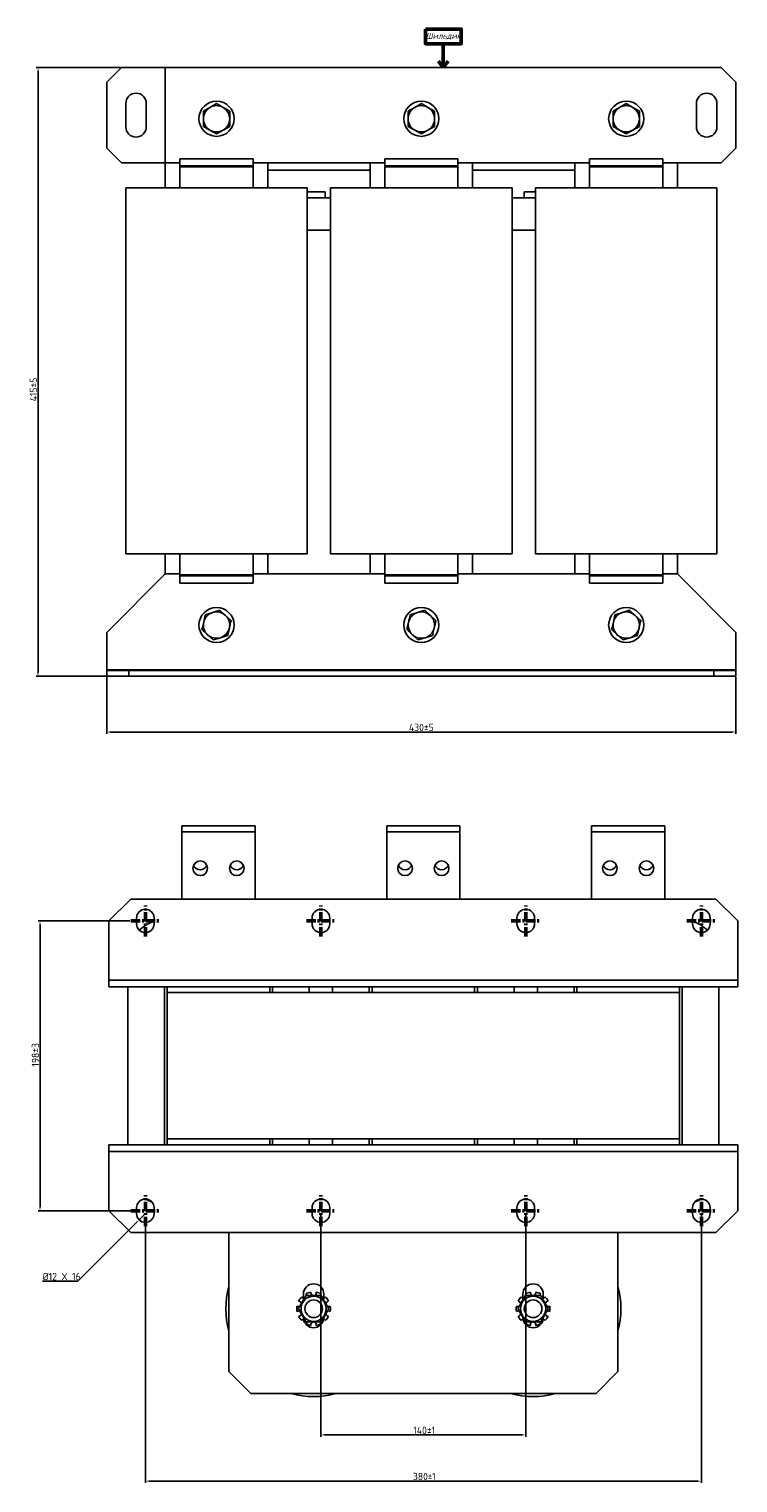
# Model space of a CAD drawing. Header units: millimetres. Extents: x -457 to 673, y -166 to 827.
# Tile 1 of 2: x -457 to 27, y -166 to 827. Entities that reach past the tile are written whole.
import ezdxf

# ---------------------------------------------------------------- set-up
doc = ezdxf.new("R2010")
doc.units = ezdxf.units.MM
doc.linetypes.add('CENTER', pattern=[10.16, 6.35, -1.27, 1.27, -1.27])
doc.layers.get('0').update_dxf_attribs({"lineweight": 50})
doc.styles.add('GOST-2.304_Type-B', font='GOST Common.ttf')
doc.styles.add('GOST-2.304_Type-B_italic', font='GOST Common Italic.ttf')
doc.dimstyles.new('ISO-25', dxfattribs={"dimtxt": 5, "dimasz": 2.5, "dimexe": 1.25, "dimexo": 0.625, "dimtad": 1, "dimtoh": 1, "dimdec": 0, "dimtxsty": 'GOST-2.304_Type-B', "dimcen": 2.5, "dimadec": 0, "dimazin": 0, "dimtfac": 1, "dimtdec": 0, "dimtmove": 0, "dimatfit": 3, "dimfxl": 1, "dimarcsym": 0})

# ---------------------------------------------------------------- blocks, each defined once
blk = doc.blocks.new('*D61')
at = {"color": 0, "linetype": 'Continuous', "lineweight": -2, "transparency": 16777216}
for p, q in [((-394.79, 800.75), (-452.42, 800.75)), ((-451.17, 798.25), (-451.17, 387.25)), ((-389.79, 384.75), (-452.42, 384.75))]:
    blk.add_line(p, q, dxfattribs=at)
at = {"color": 0, "linetype": 'Continuous', "transparency": 16777216}
for points in [[(-451.59, 798.25), (-450.75, 798.25), (-451.17, 800.75)], [(-451.59, 387.25), (-450.75, 387.25), (-451.17, 384.75)]]:
    blk.add_solid(points, dxfattribs=at)
at = {"layer": 'Defpoints', "color": 0, "linetype": 'Continuous', "transparency": 16777216}
for p in [(-394.17, 800.75), (-451.17, 384.75), (-389.17, 384.75)]:
    blk.add_point(p, dxfattribs=at)
at = {"color": 0, "linetype": 'Continuous', "lineweight": 18, "transparency": 16777216, "insert": (-456.79, 580.75), "char_height": 5, "attachment_point": 2, "rotation": 90, "style": 'GOST-2.304_Type-B'}
blk.add_mtext('415%%P5', dxfattribs=at)
blk = doc.blocks.new('*D62')
at = {"color": 0, "linetype": 'Continuous', "lineweight": -2, "transparency": 16777216}
for p, q in [((-404.17, 386.13), (-404.17, 345.43)), ((25.83, 384.13), (25.83, 345.43)), ((-401.67, 346.68), (23.33, 346.68))]:
    blk.add_line(p, q, dxfattribs=at)
at = {"color": 0, "linetype": 'Continuous', "transparency": 16777216}
for points in [[(-401.67, 347.1), (-401.67, 346.27), (-404.17, 346.68)], [(23.33, 347.1), (23.33, 346.27), (25.83, 346.68)]]:
    blk.add_solid(points, dxfattribs=at)
at = {"layer": 'Defpoints', "color": 0, "linetype": 'Continuous', "transparency": 16777216}
for p in [(-404.17, 386.75), (25.83, 384.75), (25.83, 346.68)]:
    blk.add_point(p, dxfattribs=at)
at = {"color": 0, "linetype": 'Continuous', "lineweight": 18, "transparency": 16777216, "insert": (-189.17, 349.81), "char_height": 5, "attachment_point": 5, "style": 'GOST-2.304_Type-B'}
blk.add_mtext('430%%P5', dxfattribs=at)
blk = doc.blocks.new('*D60')
at = {"color": 0, "linetype": 'Continuous', "lineweight": -2, "transparency": 16777216}
for p, q in [((-388.34, 217.55), (-451.06, 217.55)), ((-449.81, 22.05), (-449.81, 215.05)), ((-386.94, 19.55), (-451.06, 19.55))]:
    blk.add_line(p, q, dxfattribs=at)
at = {"color": 0, "linetype": 'Continuous', "transparency": 16777216}
for points in [[(-450.23, 215.05), (-449.4, 215.05), (-449.81, 217.55)], [(-450.23, 22.05), (-449.4, 22.05), (-449.81, 19.55)]]:
    blk.add_solid(points, dxfattribs=at)
at = {"layer": 'Defpoints', "color": 0, "linetype": 'Continuous', "transparency": 16777216}
for p in [(-449.81, 217.55), (-387.71, 217.55), (-386.31, 19.55)]:
    blk.add_point(p, dxfattribs=at)
at = {"color": 0, "linetype": 'Continuous', "lineweight": 18, "transparency": 16777216, "insert": (-455.44, 126.05), "char_height": 5, "attachment_point": 2, "rotation": 90, "style": 'GOST-2.304_Type-B'}
blk.add_mtext('198%%P3', dxfattribs=at)
blk = doc.blocks.new('*D58')
at = {"color": 0, "linetype": 'Continuous', "lineweight": -2, "transparency": 16777216}
for p, q in [((-257.81, 16.93), (-257.81, -134.93)), ((-117.81, 16.93), (-117.81, -134.93)), ((-255.31, -133.68), (-120.31, -133.68))]:
    blk.add_line(p, q, dxfattribs=at)
at = {"color": 0, "linetype": 'Continuous', "transparency": 16777216}
for points in [[(-255.31, -133.27), (-255.31, -134.1), (-257.81, -133.68)], [(-120.31, -133.27), (-120.31, -134.1), (-117.81, -133.68)]]:
    blk.add_solid(points, dxfattribs=at)
at = {"layer": 'Defpoints', "color": 0, "linetype": 'Continuous', "transparency": 16777216}
for p in [(-257.81, 17.55), (-117.81, 17.55), (-117.81, -133.68)]:
    blk.add_point(p, dxfattribs=at)
at = {"color": 0, "linetype": 'Continuous', "lineweight": 18, "transparency": 16777216, "insert": (-187.25, -128.06), "char_height": 5, "attachment_point": 2, "style": 'GOST-2.304_Type-B'}
blk.add_mtext('140%%P1', dxfattribs=at)
blk = doc.blocks.new('*D57')
at = {"color": 0, "linetype": 'Continuous', "lineweight": -2, "transparency": 16777216}
for p, q in [((-377.81, 10.43), (-377.81, -166.49)), ((2.19, 16.93), (2.19, -166.49)), ((-375.31, -165.24), (-0.31, -165.24))]:
    blk.add_line(p, q, dxfattribs=at)
at = {"color": 0, "linetype": 'Continuous', "transparency": 16777216}
for points in [[(-375.31, -164.82), (-375.31, -165.66), (-377.81, -165.24)], [(-0.31, -164.82), (-0.31, -165.66), (2.19, -165.24)]]:
    blk.add_solid(points, dxfattribs=at)
at = {"layer": 'Defpoints', "color": 0, "linetype": 'Continuous', "transparency": 16777216}
for p in [(-377.81, 11.05), (2.19, 17.55), (2.19, -165.24)]:
    blk.add_point(p, dxfattribs=at)
at = {"color": 0, "linetype": 'Continuous', "lineweight": 18, "transparency": 16777216, "insert": (-187.25, -159.61), "char_height": 5, "attachment_point": 2, "style": 'GOST-2.304_Type-B'}
blk.add_mtext('380{\\W0.913;%%P1}', dxfattribs=at)
blk = doc.blocks.new('*D59')
at = {"color": 0, "linetype": 'Continuous', "lineweight": -2, "transparency": 16777216}
for p, q in [((-423.95, -28.58), (-383.83, 11.54)), ((-377.81, 17.55), (-382.06, 13.31)), ((-448, -28.58), (-423.95, -28.58))]:
    blk.add_line(p, q, dxfattribs=at)
at = {"color": 0, "linetype": 'Continuous', "transparency": 16777216}
blk.add_solid([(-384.12, 11.84), (-383.53, 11.25), (-382.06, 13.31)], dxfattribs=at)
at = {"layer": 'Defpoints', "color": 0, "linetype": 'Continuous', "transparency": 16777216}
for p in [(-382.06, 13.31), (-377.81, 17.55)]:
    blk.add_point(p, dxfattribs=at)
at = {"color": 0, "linetype": 'Continuous', "lineweight": 18, "transparency": 16777216, "insert": (-448, -22.95), "char_height": 5, "attachment_point": 1, "style": 'GOST-2.304_Type-B'}
blk.add_mtext('%%C12 X 16', dxfattribs=at)
blk = doc.blocks.new('Шильдик_2')
for p, q in [((0, 16.33), (0, 0)), ((0, 0), (-3.2, 4.27)), ((0, 0), (3.39, 4.27))]:
    blk.add_line(p, q)
blk.add_lwpolyline([(-12.21, 26.31), (12.21, 26.31), (12.21, 16.33), (-12.21, 16.33)], close=True)
at = {"insert": (0, 21.32), "char_height": 4, "width": 24.4105, "attachment_point": 5, "style": 'GOST-2.304_Type-B_italic'}
blk.add_mtext('Шильдик', dxfattribs=at)

msp = doc.modelspace()

# ---------------------------------------------------------------- linework, layer by layer
for q in [(-177.37, 805.02), (-170.78, 805.02)]:
    msp.add_line((-174.17, 800.75), q)
at = {"color": 7, "linetype": 'Continuous', "lineweight": 25}
for p, q in [((-394.17, 800.75), (-404.17, 790.75)), ((-394.17, 800.75), (-364.17, 800.75)), ((-364.17, 800.75), (-364.17, 735.75)), ((15.83, 800.75), (-364.17, 800.75)), ((25.83, 790.75), (15.83, 800.75)), ((-404.17, 745.75), (-404.17, 790.75)), ((25.83, 745.75), (25.83, 790.75)), ((-391.17, 760.25), (-391.17, 776.25)), ((-377.17, 776.25), (-377.17, 760.25)), ((-329.17, 776.14), (-333.67, 773.55)), ((-324.67, 773.55), (-329.17, 776.14)), ((-189.17, 776.14), (-193.67, 773.55)), ((-184.67, 773.55), (-189.17, 776.14)), ((-49.17, 776.14), (-53.67, 773.55)), ((-44.67, 773.55), (-49.17, 776.14)), ((-1.17, 776.25), (-1.17, 760.25)), ((12.83, 760.25), (12.83, 776.25)), ((-333.67, 773.55), (-338.17, 770.95)), ((-320.17, 770.95), (-324.67, 773.55)), ((-193.67, 773.55), (-198.17, 770.95)), ((-180.17, 770.95), (-184.67, 773.55)), ((-53.67, 773.55), (-58.17, 770.95)), ((-40.17, 770.95), (-44.67, 773.55)), ((-338.17, 760.56), (-333.67, 757.96)), ((-333.67, 757.96), (-329.17, 755.36)), ((-329.17, 755.36), (-324.67, 757.96)), ((-324.67, 757.96), (-320.17, 760.56)), ((-198.17, 760.56), (-193.67, 757.96)), ((-193.67, 757.96), (-189.17, 755.36)), ((-189.17, 755.36), (-184.67, 757.96)), ((-184.67, 757.96), (-180.17, 760.56)), ((-58.17, 760.56), (-53.67, 757.96)), ((-53.67, 757.96), (-49.17, 755.36)), ((-49.17, 755.36), (-44.67, 757.96)), ((-44.67, 757.96), (-40.17, 760.56)), ((-404.17, 745.75), (-394.17, 735.75)), ((15.83, 735.75), (25.83, 745.75)), ((-364.17, 735.75), (-394.17, 735.75)), ((-364.17, 718.5), (-364.17, 735.75)), ((-364.17, 735.75), (-354.17, 735.75)), ((-304.17, 738.5), (-354.17, 738.5)), ((-354.17, 733.5), (-354.17, 738.5)), ((-304.17, 733.5), (-304.17, 738.5)), ((-304.17, 735.75), (-214.17, 735.75)), ((-294.17, 718.5), (-294.17, 735.75)), ((-224.17, 718.5), (-224.17, 735.75)), ((-164.17, 738.5), (-214.17, 738.5)), ((-214.17, 733.5), (-214.17, 738.5)), ((-164.17, 733.5), (-164.17, 738.5)), ((-164.17, 735.75), (-74.17, 735.75)), ((-154.17, 718.5), (-154.17, 735.75)), ((-84.17, 718.5), (-84.17, 735.75)), ((-24.17, 738.5), (-74.17, 738.5)), ((-74.17, 733.5), (-74.17, 738.5)), ((-24.17, 733.5), (-24.17, 738.5)), ((-24.17, 735.75), (15.83, 735.75)), ((-14.17, 718.5), (-14.17, 735.75)), ((-304.17, 733.5), (-354.17, 733.5)), ((-354.17, 733), (-354.17, 733.5)), ((-304.17, 733), (-354.17, 733)), ((-354.17, 718.5), (-354.17, 733)), ((-304.17, 733), (-304.17, 733.5)), ((-304.17, 718.5), (-304.17, 733)), ((-294.17, 730.75), (-224.17, 730.75)), ((-164.17, 733.5), (-214.17, 733.5)), ((-214.17, 733), (-214.17, 733.5)), ((-164.17, 733), (-214.17, 733)), ((-214.17, 718.5), (-214.17, 733)), ((-164.17, 733), (-164.17, 733.5)), ((-164.17, 718.5), (-164.17, 733)), ((-154.17, 730.75), (-84.17, 730.75)), ((-24.17, 733.5), (-74.17, 733.5)), ((-74.17, 733), (-74.17, 733.5)), ((-24.17, 733), (-74.17, 733)), ((-74.17, 718.5), (-74.17, 733)), ((-24.17, 733), (-24.17, 733.5)), ((-24.17, 718.5), (-24.17, 733)), ((-391.17, 468.5), (-391.17, 718.5)), ((-391.17, 718.5), (-365.17, 718.5)), ((-365.17, 718.5), (-293.17, 718.5)), ((-293.17, 718.5), (-267.17, 718.5)), ((-267.17, 468.5), (-267.17, 718.5)), ((-267.17, 715.75), (-254.89, 715.75)), ((-254.89, 711.75), (-254.89, 715.75)), ((-251.17, 468.5), (-251.17, 718.5)), ((-251.17, 718.5), (-225.17, 718.5)), ((-225.17, 718.5), (-153.17, 718.5)), ((-153.17, 718.5), (-127.17, 718.5)), ((-127.17, 468.5), (-127.17, 718.5)), ((-118.89, 715.75), (-118.89, 711.75)), ((-118.89, 715.75), (-111.17, 715.75)), ((-111.17, 468.5), (-111.17, 718.5)), ((-111.17, 718.5), (-85.17, 718.5)), ((-85.17, 718.5), (-13.17, 718.5)), ((-13.17, 718.5), (12.83, 718.5)), ((12.83, 468.5), (12.83, 718.5)), ((-267.17, 711.75), (-251.17, 711.75)), ((-127.17, 711.75), (-111.17, 711.75)), ((-267.17, 689.75), (-251.17, 689.75)), ((-127.17, 689.75), (-111.17, 689.75)), ((-391.17, 468.5), (-365.17, 468.5)), ((-365.17, 468.5), (-354.17, 468.5)), ((-364.17, 454.75), (-364.17, 468.5)), ((-354.17, 468.5), (-304.17, 468.5)), ((-354.17, 468.5), (-354.17, 454)), ((-304.17, 468.5), (-293.17, 468.5)), ((-304.17, 468.5), (-304.17, 454)), ((-294.17, 454.75), (-294.17, 468.5)), ((-293.17, 468.5), (-267.17, 468.5)), ((-251.17, 468.5), (-225.17, 468.5)), ((-225.17, 468.5), (-214.17, 468.5)), ((-224.17, 454.75), (-224.17, 468.5)), ((-214.17, 468.5), (-214.17, 454)), ((-214.17, 468.5), (-164.17, 468.5)), ((-164.17, 468.5), (-153.17, 468.5)), ((-164.17, 468.5), (-164.17, 454)), ((-154.17, 454.75), (-154.17, 468.5)), ((-153.17, 468.5), (-127.17, 468.5)), ((-111.17, 468.5), (-85.17, 468.5)), ((-85.17, 468.5), (-74.17, 468.5)), ((-84.17, 454.75), (-84.17, 468.5)), ((-74.17, 468.5), (-74.17, 454)), ((-74.17, 468.5), (-24.17, 468.5)), ((-24.17, 468.5), (-13.17, 468.5)), ((-24.17, 468.5), (-24.17, 454)), ((-14.17, 454.75), (-14.17, 468.5)), ((-13.17, 468.5), (12.83, 468.5)), ((-364.17, 454.75), (-404.17, 414.75)), ((-364.17, 454.75), (-354.17, 454.75)), ((-354.17, 454), (-354.17, 453.5)), ((-354.17, 454), (-304.17, 454)), ((-354.17, 453.5), (-354.17, 448.5)), ((-354.17, 453.5), (-304.17, 453.5)), ((-354.17, 448.5), (-304.17, 448.5)), ((-304.17, 454.75), (-214.17, 454.75)), ((-304.17, 454), (-304.17, 453.5)), ((-304.17, 453.5), (-304.17, 448.5)), ((-214.17, 454), (-214.17, 453.5)), ((-214.17, 454), (-164.17, 454)), ((-214.17, 453.5), (-164.17, 453.5)), ((-214.17, 453.5), (-214.17, 448.5)), ((-214.17, 448.5), (-164.17, 448.5)), ((-164.17, 454.75), (-74.17, 454.75)), ((-164.17, 454), (-164.17, 453.5)), ((-164.17, 453.5), (-164.17, 448.5)), ((-74.17, 454), (-74.17, 453.5)), ((-74.17, 454), (-24.17, 454)), ((-74.17, 453.5), (-24.17, 453.5)), ((-74.17, 453.5), (-74.17, 448.5)), ((-74.17, 448.5), (-24.17, 448.5)), ((-24.17, 454.75), (-14.17, 454.75)), ((-24.17, 454), (-24.17, 453.5)), ((-24.17, 453.5), (-24.17, 448.5)), ((25.83, 414.75), (-14.17, 454.75)), ((-331.79, 428.36), (-336.76, 426.85)), ((-326.82, 429.88), (-331.79, 428.36)), ((-323.03, 426.33), (-326.82, 429.88)), ((-191.79, 428.36), (-196.76, 426.85)), ((-186.82, 429.88), (-191.79, 428.36)), ((-183.03, 426.33), (-186.82, 429.88)), ((-51.79, 428.36), (-56.76, 426.85)), ((-46.82, 429.88), (-51.79, 428.36)), ((-43.03, 426.33), (-46.82, 429.88)), ((-319.23, 422.78), (-323.03, 426.33)), ((-179.23, 422.78), (-183.03, 426.33)), ((-39.23, 422.78), (-43.03, 426.33)), ((-404.17, 414.75), (-404.17, 389.25)), ((-339.11, 416.72), (-335.31, 413.17)), ((-335.31, 413.17), (-331.52, 409.63)), ((-331.52, 409.63), (-326.55, 411.14)), ((-326.55, 411.14), (-321.58, 412.66)), ((-199.11, 416.72), (-195.31, 413.17)), ((-195.31, 413.17), (-191.52, 409.63)), ((-191.52, 409.63), (-186.55, 411.14)), ((-186.55, 411.14), (-181.58, 412.66)), ((-59.11, 416.72), (-55.31, 413.17)), ((-55.31, 413.17), (-51.52, 409.63)), ((-51.52, 409.63), (-46.55, 411.14)), ((-46.55, 411.14), (-41.58, 412.66)), ((25.83, 414.75), (25.83, 389.25)), ((-404.17, 389.25), (25.83, 389.25)), ((-404.17, 389.25), (-404.17, 388.75)), ((-404.17, 384.75), (-404.17, 388.75)), ((-404.17, 388.75), (-389.17, 388.75)), ((-389.17, 388.75), (-389.17, 384.75)), ((-389.17, 388.75), (10.83, 388.75)), ((10.83, 384.75), (10.83, 388.75)), ((10.83, 388.75), (25.83, 388.75)), ((25.83, 389.25), (25.83, 388.75)), ((25.83, 388.75), (25.83, 384.75)), ((-389.17, 384.75), (-404.17, 384.75)), ((-389.17, 384.75), (10.83, 384.75)), ((25.83, 384.75), (10.83, 384.75)), ((-302.81, 282.55), (-352.81, 282.55)), ((-352.81, 278.55), (-352.81, 282.55)), ((-352.81, 278.55), (-302.81, 278.55)), ((-352.81, 232.55), (-352.81, 278.55)), ((-302.81, 278.55), (-302.81, 282.55)), ((-302.81, 232.55), (-302.81, 278.55)), ((-162.81, 282.55), (-212.81, 282.55)), ((-212.81, 278.55), (-212.81, 282.55)), ((-212.81, 278.55), (-162.81, 278.55)), ((-212.81, 232.55), (-212.81, 278.55)), ((-162.81, 278.55), (-162.81, 282.55)), ((-162.81, 232.55), (-162.81, 278.55)), ((-22.81, 282.55), (-72.81, 282.55)), ((-72.81, 278.55), (-72.81, 282.55)), ((-72.81, 278.55), (-22.81, 278.55)), ((-72.81, 232.55), (-72.81, 278.55)), ((-22.81, 278.55), (-22.81, 282.55)), ((-22.81, 232.55), (-22.81, 278.55)), ((-387.81, 232.55), (-402.81, 217.55)), ((-387.81, 232.55), (12.19, 232.55)), ((27.19, 217.55), (12.19, 232.55)), ((-383.81, 215.55), (-383.81, 219.55)), ((-371.81, 219.55), (-371.81, 215.55)), ((-263.81, 215.55), (-263.81, 219.55)), ((-251.81, 219.55), (-251.81, 215.55)), ((-123.81, 215.55), (-123.81, 219.55)), ((-111.81, 219.55), (-111.81, 215.55)), ((-3.81, 215.55), (-3.81, 219.55)), ((8.19, 219.55), (8.19, 215.55)), ((-402.81, 177.05), (-402.81, 217.55)), ((27.19, 177.05), (27.19, 217.55)), ((-402.81, 172.55), (-402.81, 177.05)), ((-402.81, 177.05), (27.19, 177.05)), ((-402.81, 172.55), (-362.81, 172.55)), ((-389.81, 64.55), (-389.81, 172.55)), ((-364.81, 64.55), (-364.81, 172.55)), ((-362.81, 172.55), (-292.81, 172.55)), ((-362.81, 172.55), (-362.81, 168.55)), ((-292.81, 172.55), (-222.81, 172.55)), ((-292.81, 172.55), (-292.81, 168.55)), ((-290.81, 168.55), (-290.81, 172.55)), ((-265.81, 168.55), (-265.81, 172.55)), ((-249.81, 168.55), (-249.81, 172.55)), ((-224.81, 168.55), (-224.81, 172.55)), ((-222.81, 172.55), (-152.81, 172.55)), ((-222.81, 172.55), (-222.81, 168.55)), ((-152.81, 172.55), (-82.81, 172.55)), ((-152.81, 172.55), (-152.81, 168.55)), ((-150.81, 168.55), (-150.81, 172.55)), ((-125.81, 168.55), (-125.81, 172.55)), ((-109.81, 168.55), (-109.81, 172.55)), ((-84.81, 168.55), (-84.81, 172.55)), ((-82.81, 172.55), (-82.81, 168.55)), ((-82.81, 172.55), (-12.81, 172.55)), ((-12.81, 172.55), (27.19, 172.55)), ((-12.81, 172.55), (-12.81, 168.55)), ((-10.81, 64.55), (-10.81, 172.55)), ((14.19, 64.55), (14.19, 172.55)), ((27.19, 172.55), (27.19, 177.05)), ((-362.81, 168.55), (-12.81, 168.55)), ((-362.81, 168.55), (-362.81, 68.55)), ((-362.81, 168.55), (-292.81, 168.55)), ((-222.81, 168.55), (-152.81, 168.55)), ((-82.81, 168.55), (-12.81, 168.55)), ((-12.81, 168.55), (-12.81, 68.55)), ((-362.81, 64.55), (-402.81, 64.55)), ((-402.81, 64.55), (-402.81, 60.05)), ((-402.81, 60.05), (-402.81, 19.55)), ((27.19, 60.05), (-402.81, 60.05)), ((-362.81, 68.55), (-12.81, 68.55)), ((-362.81, 68.55), (-362.81, 64.55)), ((-362.81, 68.55), (-292.81, 68.55)), ((-362.81, 64.55), (-292.81, 64.55)), ((-292.81, 68.55), (-292.81, 64.55)), ((-222.81, 64.55), (-292.81, 64.55)), ((-290.81, 64.55), (-290.81, 68.55)), ((-265.81, 64.55), (-265.81, 68.55)), ((-249.81, 64.55), (-249.81, 68.55)), ((-224.81, 64.55), (-224.81, 68.55)), ((-222.81, 68.55), (-152.81, 68.55)), ((-222.81, 68.55), (-222.81, 64.55)), ((-222.81, 64.55), (-152.81, 64.55)), ((-152.81, 68.55), (-152.81, 64.55)), ((-82.81, 64.55), (-152.81, 64.55)), ((-150.81, 64.55), (-150.81, 68.55)), ((-125.81, 64.55), (-125.81, 68.55)), ((-109.81, 64.55), (-109.81, 68.55)), ((-84.81, 64.55), (-84.81, 68.55)), ((-82.81, 68.55), (-12.81, 68.55)), ((-82.81, 68.55), (-82.81, 64.55)), ((-82.81, 64.55), (-12.81, 64.55)), ((-12.81, 68.55), (-12.81, 64.55)), ((27.19, 64.55), (-12.81, 64.55)), ((27.19, 64.55), (27.19, 60.05)), ((27.19, 60.05), (27.19, 19.55)), ((-383.81, 17.55), (-383.81, 21.55)), ((-371.81, 21.55), (-371.81, 17.55)), ((-263.81, 17.55), (-263.81, 21.55)), ((-251.81, 21.55), (-251.81, 17.55)), ((-123.81, 17.55), (-123.81, 21.55)), ((-111.81, 21.55), (-111.81, 17.55)), ((-3.81, 17.55), (-3.81, 21.55)), ((8.19, 21.55), (8.19, 17.55)), ((-402.81, 19.55), (-387.81, 4.55)), ((12.19, 4.55), (27.19, 19.55)), ((12.19, 4.55), (-387.81, 4.55)), ((-320.81, 4.55), (-320.81, -90.45)), ((-54.81, -90.45), (-54.81, 4.55)), ((-270.62, -39.78), (-270.95, -39.32)), ((-269.81, -40.4), (-269.81, -37.45)), ((-268.03, -37.2), (-267.7, -37.66)), ((-264.62, -36.66), (-264.62, -36.09)), ((-261.01, -36.09), (-261.01, -36.66)), ((-257.93, -37.66), (-257.6, -37.2)), ((-255.81, -37.45), (-255.81, -40.4)), ((-254.68, -39.32), (-255.01, -39.78)), ((-120.62, -39.78), (-120.95, -39.32)), ((-119.81, -40.4), (-119.81, -37.45)), ((-118.03, -37.2), (-117.7, -37.66)), ((-114.62, -36.66), (-114.62, -36.09)), ((-111.01, -36.09), (-111.01, -36.66)), ((-107.93, -37.66), (-107.6, -37.2)), ((-105.81, -37.45), (-105.81, -40.4)), ((-104.68, -39.32), (-105.01, -39.78)), ((-273.63, -45.83), (-274.17, -45.65)), ((-274.17, -49.24), (-273.63, -49.06)), ((-273.06, -42.22), (-272.52, -42.39)), ((-253.11, -42.39), (-252.57, -42.22)), ((-251.46, -45.65), (-252, -45.83)), ((-252, -49.06), (-251.46, -49.24)), ((-123.63, -45.83), (-124.17, -45.65)), ((-124.17, -49.24), (-123.63, -49.06)), ((-123.06, -42.22), (-122.52, -42.39)), ((-103.11, -42.39), (-102.57, -42.22)), ((-101.46, -45.65), (-102, -45.83)), ((-102, -49.06), (-101.46, -49.24)), ((-272.52, -52.5), (-273.06, -52.67)), ((-270.95, -55.57), (-270.62, -55.11)), ((-267.7, -57.24), (-268.03, -57.7)), ((-264.62, -58.8), (-264.62, -58.23)), ((-261.01, -58.23), (-261.01, -58.8)), ((-257.6, -57.7), (-257.93, -57.24)), ((-255.01, -55.11), (-254.68, -55.57)), ((-252.57, -52.67), (-253.11, -52.5)), ((-122.52, -52.5), (-123.06, -52.67)), ((-120.95, -55.57), (-120.62, -55.11)), ((-117.7, -57.24), (-118.03, -57.7)), ((-114.62, -58.8), (-114.62, -58.23)), ((-111.01, -58.23), (-111.01, -58.8)), ((-107.6, -57.7), (-107.93, -57.24)), ((-105.01, -55.11), (-104.68, -55.57)), ((-102.57, -52.67), (-103.11, -52.5)), ((-320.81, -90.45), (-305.81, -105.45)), ((-69.81, -105.45), (-54.81, -90.45)), ((-305.81, -105.45), (-69.81, -105.45))]:
    msp.add_line(p, q, dxfattribs=at)
at = {"color": 1, "linetype": 'CENTER'}
for p, q in [((-377.81, 207.01), (-377.81, 228.1)), ((-257.81, 207.01), (-257.81, 228.1)), ((-117.81, 207.01), (-117.81, 228.1)), ((2.19, 207.01), (2.19, 228.1)), ((-387.71, 217.55), (-367.92, 217.55)), ((-267.71, 217.55), (-247.92, 217.55)), ((-127.71, 217.55), (-107.92, 217.55)), ((-7.71, 217.55), (12.08, 217.55)), ((-377.81, 9.01), (-377.81, 30.1)), ((-257.81, 9.01), (-257.81, 30.1)), ((-117.81, 9.01), (-117.81, 30.1)), ((2.19, 9.01), (2.19, 30.1)), ((-387.71, 19.55), (-367.92, 19.55)), ((-267.71, 19.55), (-247.92, 19.55)), ((-127.71, 19.55), (-107.92, 19.55)), ((-7.71, 19.55), (12.08, 19.55))]:
    msp.add_line(p, q, dxfattribs=at)
at = {"color": 7, "linetype": 'Continuous', "lineweight": 25, "flags": 128}
for points in [[(-373.1, 25.27), (-375.9, 26.53), (-377.67, 27.55)], [(-2.53, 25.27), (0.27, 26.53), (2.04, 27.55)], [(-267.7, -37.66), (-267.4, -38.3), (-267.37, -38.44)], [(-258.26, -38.44), (-258.23, -38.3), (-257.93, -37.66)], [(-117.7, -37.66), (-117.4, -38.3), (-117.37, -38.44)], [(-108.26, -38.44), (-108.23, -38.3), (-107.93, -37.66)], [(-267.37, -56.45), (-267.4, -56.6), (-267.7, -57.24)], [(-257.93, -57.24), (-258.23, -56.6), (-258.26, -56.45)], [(-117.37, -56.45), (-117.4, -56.6), (-117.7, -57.24)], [(-107.93, -57.24), (-108.23, -56.6), (-108.26, -56.45)]]:
    msp.add_lwpolyline(points, dxfattribs=at)
at = {"color": 7, "linetype": 'Continuous', "lineweight": 25}
for centre, radius in [((-329.17, 765.75), 12), ((-189.17, 765.75), 12), ((-49.17, 765.75), 12), ((-329.17, 419.75), 12), ((-189.17, 419.75), 12), ((-49.17, 419.75), 12), ((-340.31, 253.55), 5), ((-315.31, 253.55), 5), ((-200.31, 253.55), 5), ((-175.31, 253.55), 5), ((-60.31, 253.55), 5), ((-35.31, 253.55), 5), ((-262.81, -47.45), 8.62), ((-112.81, -47.45), 8.62), ((-262.81, -47.45), 6), ((-112.81, -47.45), 6)]:
    msp.add_circle(centre, radius, dxfattribs=at)
for centre, radius, start, end in [((-384.17, 776.25), 7, 0, 180), ((5.83, 776.25), 7, 0, 180), ((-329.17, 765.75), 9, 120, 180), ((-329.17, 765.75), 9, 180, 240), ((-329.17, 765.75), 9, 60, 120), ((-329.17, 765.75), 9, 0, 60), ((-329.17, 765.75), 9, 300, 0), ((-189.17, 765.75), 9, 120, 180), ((-189.17, 765.75), 9, 180, 240), ((-189.17, 765.75), 9, 60, 120), ((-189.17, 765.75), 9, 0, 60), ((-189.17, 765.75), 9, 300, 0), ((-49.17, 765.75), 9, 120, 180), ((-49.17, 765.75), 9, 180, 240), ((-49.17, 765.75), 9, 60, 120), ((-49.17, 765.75), 9, 0, 60), ((-49.17, 765.75), 9, 300, 0), ((-384.17, 760.25), 7, 180, 0), ((-329.17, 765.75), 9, 240, 300), ((-189.17, 765.75), 9, 240, 300), ((-49.17, 765.75), 9, 240, 300), ((5.83, 760.25), 7, 180, 0), ((-329.17, 419.75), 9, 106.94878, 166.94878), ((-329.17, 419.75), 9, 46.94878, 106.94878), ((-189.17, 419.75), 9, 106.94878, 166.94878), ((-189.17, 419.75), 9, 46.94878, 106.94878), ((-49.17, 419.75), 9, 106.94878, 166.94878), ((-49.17, 419.75), 9, 46.94878, 106.94878), ((-329.17, 419.75), 9, 166.94878, 226.94878), ((-329.17, 419.75), 9, 286.94878, 346.94878), ((-329.17, 419.75), 9, 346.94878, 46.94878), ((-189.17, 419.75), 9, 166.94878, 226.94878), ((-189.17, 419.75), 9, 286.94878, 346.94878), ((-189.17, 419.75), 9, 346.94878, 46.94878), ((-49.17, 419.75), 9, 166.94878, 226.94878), ((-49.17, 419.75), 9, 286.94878, 346.94878), ((-49.17, 419.75), 9, 346.94878, 46.94878), ((-329.17, 419.75), 9, 226.94878, 286.94878), ((-189.17, 419.75), 9, 226.94878, 286.94878), ((-49.17, 419.75), 9, 226.94878, 286.94878), ((-340.31, 257.55), 5, 203.57818, 336.42182), ((-315.31, 257.55), 5, 203.57818, 336.42182), ((-200.31, 257.55), 5, 203.57818, 336.42182), ((-175.31, 257.55), 5, 203.57818, 336.42182), ((-60.31, 257.55), 5, 203.57818, 336.42182), ((-35.31, 257.55), 5, 203.57818, 336.42182), ((-377.81, 219.55), 6, 0, 180), ((-257.81, 219.55), 6, 0, 180), ((-117.81, 219.55), 6, 0, 180), ((2.19, 219.55), 6, 0, 180), ((-377.81, 215.55), 6, 180, 0), ((-363.81, 192.55), 26, 107.92021, 134.19289), ((-257.81, 215.55), 6, 180, 0), ((-117.81, 215.55), 6, 180, 0), ((-11.81, 192.55), 26, 45.80711, 72.07979), ((2.19, 215.55), 6, 180, 0), ((-377.81, 21.55), 6, 0, 180), ((-257.81, 21.55), 6, 0, 180), ((-117.81, 21.55), 6, 0, 180), ((2.19, 21.55), 6, 0, 180), ((-377.81, 17.55), 6, 180, 0), ((-257.81, 17.55), 6, 180, 0), ((-117.81, 17.55), 6, 180, 0), ((2.19, 17.55), 6, 180, 0), ((-262.81, -47.45), 60, 165.16489, 194.83511), ((-262.81, -47.45), 11.5, 135.03742, 152.96258), ((-262.81, -37.45), 7, 0, 180), ((-262.81, -47.45), 11.5, 99.03742, 116.96258), ((-262.81, -36.66), 1.81, 180, 0), ((-262.81, -47.45), 11.5, 63.03742, 80.96258), ((-262.81, -47.45), 11.5, 27.03742, 44.96258), ((-112.81, -47.45), 11.5, 135.03742, 152.96258), ((-112.81, -37.45), 7, 0, 180), ((-112.81, -47.45), 11.5, 99.03742, 116.96258), ((-112.81, -36.66), 1.81, 180, 0), ((-112.81, -47.45), 11.5, 63.03742, 80.96258), ((-112.81, -47.45), 11.5, 27.03742, 44.96258), ((-112.81, -47.45), 60, 345.16489, 14.83511), ((-262.81, -47.45), 11.5, 171.03742, 188.96258), ((-273.08, -44.11), 1.81, 252, 301.01511), ((-273.08, -50.78), 1.81, 60.0297, 108), ((-273.08, -44.11), 1.81, 359.63365, 72), ((-269.16, -38.72), 1.81, 216, 268.93046), ((-256.47, -38.72), 1.81, 271.12611, 324), ((-252.55, -44.11), 1.81, 108, 181.16391), ((-252.55, -50.78), 1.81, 72, 121.01511), ((-252.55, -44.11), 1.81, 240.0297, 288), ((-262.81, -47.45), 11.5, 351.03742, 8.96258), ((-112.81, -47.45), 11.5, 171.03742, 188.96258), ((-123.08, -44.11), 1.81, 252, 301.01511), ((-123.08, -50.78), 1.81, 60.0297, 108), ((-123.08, -44.11), 1.81, 359.63365, 72), ((-119.16, -38.72), 1.81, 216, 268.93046), ((-106.47, -38.72), 1.81, 271.12611, 324), ((-102.55, -44.11), 1.81, 108, 181.16391), ((-102.55, -50.78), 1.81, 72, 121.01511), ((-102.55, -44.11), 1.81, 240.0297, 288), ((-112.81, -47.45), 11.5, 351.03742, 8.96258), ((-262.81, -47.45), 11.5, 207.03742, 224.96258), ((-273.08, -50.78), 1.81, 288, 1.16391), ((-269.16, -56.17), 1.81, 91.12611, 144), ((-262.81, -53.45), 7, 188.37007, 351.62993), ((-262.81, -47.45), 11.5, 243.03742, 260.96258), ((-262.81, -58.23), 1.81, 0, 180), ((-262.81, -47.45), 11.5, 279.03742, 296.96258), ((-256.47, -56.17), 1.81, 36, 88.93046), ((-262.81, -47.45), 11.5, 315.03742, 332.96258), ((-252.55, -50.78), 1.81, 179.63365, 252), ((-112.81, -47.45), 11.5, 207.03742, 224.96258), ((-123.08, -50.78), 1.81, 288, 1.16391), ((-119.16, -56.17), 1.81, 91.12611, 144), ((-112.81, -53.45), 7, 188.37007, 351.62993), ((-112.81, -47.45), 11.5, 243.03742, 260.96258), ((-112.81, -58.23), 1.81, 0, 180), ((-112.81, -47.45), 11.5, 279.03742, 296.96258), ((-106.47, -56.17), 1.81, 36, 88.93046), ((-112.81, -47.45), 11.5, 315.03742, 332.96258), ((-102.55, -50.78), 1.81, 179.63365, 252), ((-262.81, -47.45), 60, 255.16489, 284.83511), ((-112.81, -47.45), 60, 255.16489, 284.83511)]:
    msp.add_arc(centre, radius, start, end, dxfattribs=at)
for points, knots in [([(-338.17, 770.95), (-338.17, 770.9), (-338.17, 769.19), (-338.17, 767.45), (-338.17, 765.75)], [0, 0, 0, 0, 0.026995, 1, 1, 1, 1]), ([(-338.17, 765.75), (-338.17, 764.45), (-338.17, 762.71), (-338.17, 760.99), (-338.17, 760.56)], [0, 0, 0, 0, 0.746933, 1, 1, 1, 1]), ([(-320.17, 765.75), (-320.17, 767.45), (-320.17, 769.19), (-320.17, 770.9), (-320.17, 770.95)], [0, 0, 0, 0, 0.973005, 1, 1, 1, 1]), ([(-320.17, 760.56), (-320.17, 760.99), (-320.17, 762.71), (-320.17, 764.45), (-320.17, 765.75)], [0, 0, 0, 0, 0.253067, 1, 1, 1, 1]), ([(-198.17, 770.95), (-198.17, 770.9), (-198.17, 769.19), (-198.17, 767.45), (-198.17, 765.75)], [0, 0, 0, 0, 0.026995, 1, 1, 1, 1]), ([(-198.17, 765.75), (-198.17, 764.45), (-198.17, 762.71), (-198.17, 760.99), (-198.17, 760.56)], [0, 0, 0, 0, 0.746933, 1, 1, 1, 1]), ([(-180.17, 765.75), (-180.17, 767.45), (-180.17, 769.19), (-180.17, 770.9), (-180.17, 770.95)], [0, 0, 0, 0, 0.973005, 1, 1, 1, 1]), ([(-180.17, 760.56), (-180.17, 760.99), (-180.17, 762.71), (-180.17, 764.45), (-180.17, 765.75)], [0, 0, 0, 0, 0.253067, 1, 1, 1, 1]), ([(-58.17, 770.95), (-58.17, 770.9), (-58.17, 769.19), (-58.17, 767.45), (-58.17, 765.75)], [0, 0, 0, 0, 0.026995, 1, 1, 1, 1]), ([(-58.17, 765.75), (-58.17, 764.45), (-58.17, 762.71), (-58.17, 760.99), (-58.17, 760.56)], [0, 0, 0, 0, 0.746933, 1, 1, 1, 1]), ([(-40.17, 765.75), (-40.17, 767.45), (-40.17, 769.19), (-40.17, 770.9), (-40.17, 770.95)], [0, 0, 0, 0, 0.973005, 1, 1, 1, 1]), ([(-40.17, 760.56), (-40.17, 760.99), (-40.17, 762.71), (-40.17, 764.45), (-40.17, 765.75)], [0, 0, 0, 0, 0.253067, 1, 1, 1, 1]), ([(-337.94, 421.78), (-338.23, 420.52), (-338.62, 418.82), (-339.01, 417.15), (-339.11, 416.72)], [0, 0, 0, 0, 0.746933, 1, 1, 1, 1]), ([(-336.76, 426.85), (-336.77, 426.8), (-337.16, 425.13), (-337.55, 423.44), (-337.94, 421.78)], [0, 0, 0, 0, 0.0269952, 1, 1, 1, 1]), ([(-321.58, 412.66), (-321.48, 413.08), (-321.09, 414.75), (-320.7, 416.45), (-320.4, 417.72)], [0, 0, 0, 0, 0.2530667, 1, 1, 1, 1]), ([(-320.4, 417.72), (-320.02, 419.37), (-319.63, 421.07), (-319.24, 422.74), (-319.23, 422.78)], [0, 0, 0, 0, 0.973005, 1, 1, 1, 1]), ([(-197.94, 421.78), (-198.23, 420.52), (-198.62, 418.82), (-199.01, 417.15), (-199.11, 416.72)], [0, 0, 0, 0, 0.746933, 1, 1, 1, 1]), ([(-196.76, 426.85), (-196.77, 426.8), (-197.16, 425.13), (-197.55, 423.44), (-197.94, 421.78)], [0, 0, 0, 0, 0.026995, 1, 1, 1, 1]), ([(-181.58, 412.66), (-181.48, 413.08), (-181.09, 414.75), (-180.7, 416.45), (-180.4, 417.72)], [0, 0, 0, 0, 0.2530667, 1, 1, 1, 1]), ([(-180.4, 417.72), (-180.02, 419.37), (-179.63, 421.07), (-179.24, 422.74), (-179.23, 422.78)], [0, 0, 0, 0, 0.973005, 1, 1, 1, 1]), ([(-57.94, 421.78), (-58.23, 420.52), (-58.62, 418.82), (-59.01, 417.15), (-59.11, 416.72)], [0, 0, 0, 0, 0.746933, 1, 1, 1, 1]), ([(-56.76, 426.85), (-56.77, 426.8), (-57.16, 425.13), (-57.55, 423.44), (-57.94, 421.78)], [0, 0, 0, 0, 0.026995, 1, 1, 1, 1]), ([(-41.58, 412.66), (-41.48, 413.08), (-41.09, 414.75), (-40.7, 416.45), (-40.4, 417.72)], [0, 0, 0, 0, 0.253067, 1, 1, 1, 1]), ([(-40.4, 417.72), (-40.02, 419.37), (-39.63, 421.07), (-39.24, 422.74), (-39.23, 422.78)], [0, 0, 0, 0, 0.973005, 1, 1, 1, 1]), ([(-268.01, -38.45), (-268.46, -39.23), (-269.37, -40.81), (-270.72, -43.15), (-272.02, -45.38), (-272.81, -46.75), (-273.21, -47.45)], [0, 0, 0, 0, 0.264605, 0.534949, 0.765344, 1, 1, 1, 1]), ([(-257.62, -38.45), (-258.87, -38.45), (-260.97, -38.45), (-264.04, -38.45), (-266.25, -38.45), (-267.57, -38.45), (-268.01, -38.45)], [0, 0, 0, 0, 0.363821, 0.613049, 0.868997, 1, 1, 1, 1]), ([(-252.42, -47.45), (-252.87, -46.66), (-253.79, -45.09), (-255.14, -42.75), (-256.43, -40.51), (-257.22, -39.14), (-257.62, -38.45)], [0, 0, 0, 0, 0.2646054, 0.5349487, 0.7653436, 1, 1, 1, 1]), ([(-118.01, -38.45), (-118.46, -39.23), (-119.37, -40.81), (-120.72, -43.15), (-122.02, -45.38), (-122.81, -46.75), (-123.21, -47.45)], [0, 0, 0, 0, 0.264605, 0.534949, 0.765344, 1, 1, 1, 1]), ([(-107.62, -38.45), (-108.87, -38.45), (-110.97, -38.45), (-114.04, -38.45), (-116.25, -38.45), (-117.57, -38.45), (-118.01, -38.45)], [0, 0, 0, 0, 0.363821, 0.613049, 0.868997, 1, 1, 1, 1]), ([(-102.42, -47.45), (-102.87, -46.66), (-103.79, -45.09), (-105.14, -42.75), (-106.43, -40.51), (-107.22, -39.14), (-107.62, -38.45)], [0, 0, 0, 0, 0.264605, 0.534949, 0.765344, 1, 1, 1, 1]), ([(-273.21, -47.45), (-272.76, -48.23), (-271.84, -49.81), (-270.49, -52.15), (-269.2, -54.38), (-268.41, -55.75), (-268.01, -56.45)], [0, 0, 0, 0, 0.264605, 0.534949, 0.765344, 1, 1, 1, 1]), ([(-257.62, -56.45), (-257.17, -55.66), (-256.26, -54.09), (-254.91, -51.75), (-253.61, -49.51), (-252.82, -48.14), (-252.42, -47.45)], [0, 0, 0, 0, 0.264605, 0.534949, 0.765344, 1, 1, 1, 1]), ([(-123.21, -47.45), (-122.76, -48.23), (-121.84, -49.81), (-120.49, -52.15), (-119.2, -54.38), (-118.41, -55.75), (-118.01, -56.45)], [0, 0, 0, 0, 0.264605, 0.534949, 0.765344, 1, 1, 1, 1]), ([(-107.62, -56.45), (-107.17, -55.66), (-106.26, -54.09), (-104.91, -51.75), (-103.61, -49.51), (-102.82, -48.14), (-102.42, -47.45)], [0, 0, 0, 0, 0.264605, 0.534949, 0.765344, 1, 1, 1, 1]), ([(-268.01, -56.45), (-267.57, -56.45), (-266.28, -56.45), (-264.06, -56.45), (-260.99, -56.45), (-258.87, -56.45), (-257.62, -56.45)], [0, 0, 0, 0, 0.131004, 0.38054, 0.636178, 1, 1, 1, 1]), ([(-118.01, -56.45), (-117.57, -56.45), (-116.28, -56.45), (-114.06, -56.45), (-110.99, -56.45), (-108.87, -56.45), (-107.62, -56.45)], [0, 0, 0, 0, 0.131004, 0.38054, 0.636178, 1, 1, 1, 1])]:
    msp.add_open_spline(points, degree=3, knots=knots, dxfattribs=at)

# ---------------------------------------------------------------- block references
msp.add_blockref('Шильдик_2', (-174.17, 800.75))

# ---------------------------------------------------------------- dimensions: what is measured, and where the dimension line sits
at = {"color": 7, "linetype": 'Continuous', "lineweight": 18}
for base, p1, p2, text, picture, middle in [((-451.17, 384.75), (-394.17, 800.75), (-389.17, 384.75), '415%%P5', '*D61', (-451.17, 580.75)), ((-449.81, 217.55), (-386.31, 19.55), (-387.71, 217.55), '<>%%P3', '*D60', (-449.81, 126.05))]:
    dim = msp.add_linear_dim(base=base, p1=p1, p2=p2, angle=90, text=text, dimstyle='ISO-25', dxfattribs=at)
    dim.commit()
    dim.dimension.update_dxf_attribs({"geometry": picture, "text_midpoint": middle, "dimtype": 160})
dim = msp.add_linear_dim(base=(25.83, 346.68), p1=(-404.17, 386.75), p2=(25.83, 384.75), text='430%%P5', dimstyle='ISO-25', dxfattribs=at)
dim.commit()
dim.dimension.update_dxf_attribs({"geometry": '*D62', "text_midpoint": (-189.17, 349.81)})
dim = msp.add_radius_dim(center=(-377.81, 17.55), mpoint=(-382.06, 13.31), text='%%C12 X 16', dimstyle='ISO-25', dxfattribs=at)
dim.commit()
dim.dimension.update_dxf_attribs({"geometry": '*D59', "text_midpoint": (-436.28, -28.58), "dimtype": 164})
for base, p1, p2, text, picture, middle in [((2.19, -165.24), (-377.81, 11.05), (2.19, 17.55), '<>{\\W0.913;%%P1}', '*D57', (-187.25, -165.24)), ((-117.81, -133.68), (-257.81, 17.55), (-117.81, 17.55), '<>%%P1', '*D58', (-187.25, -133.68))]:
    dim = msp.add_linear_dim(base=base, p1=p1, p2=p2, text=text, dimstyle='ISO-25', dxfattribs=at)
    dim.commit()
    dim.dimension.update_dxf_attribs({"geometry": picture, "text_midpoint": middle, "dimtype": 160})

doc.saveas('drawing.dxf')
